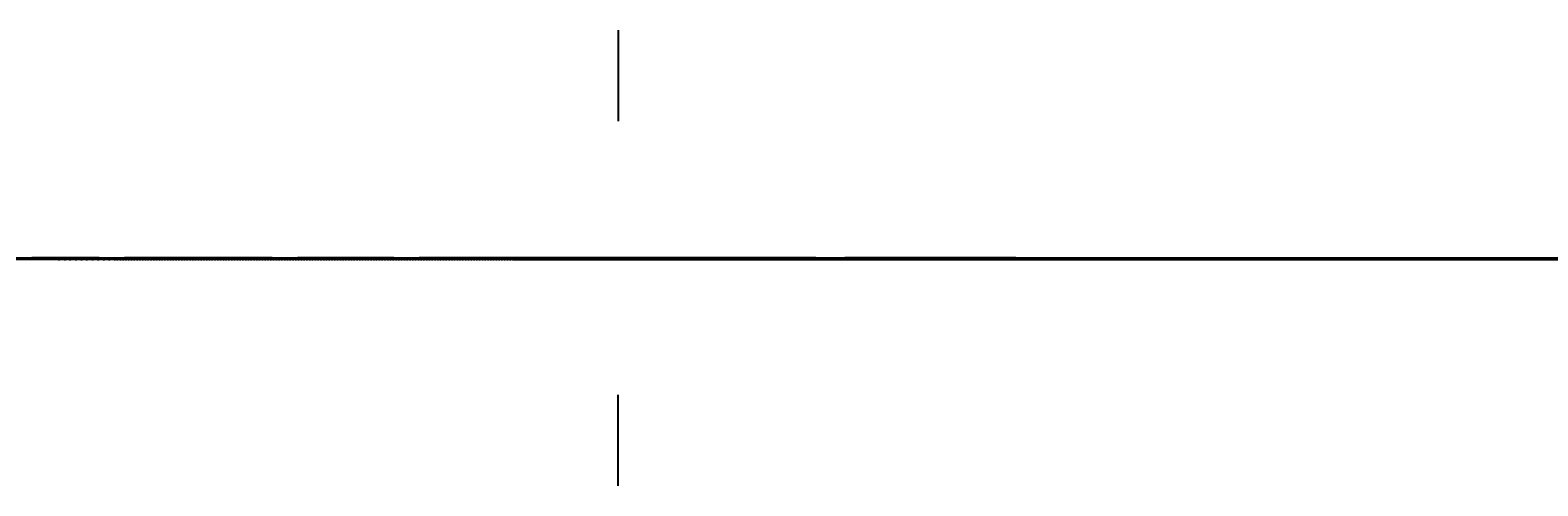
# Model space of a CAD drawing. Header units: millimetres. Extents: x -12354389001 to 271431, y -126469 to 48347.
# Tile 36 of 79: x -12339112752 to -12338559359, y -125958 to 41195. Entities that reach past the tile are written whole.
import ezdxf
from ezdxf.enums import TextEntityAlignment as Align

# ---------------------------------------------------------------- set-up
doc = ezdxf.new("R2010")
doc.units = ezdxf.units.MM
for name, pattern in [('1', [0]), ('4', [5, 3, -2]), ('BGS', [10, 0, 10])]:
    doc.linetypes.add(name, pattern=pattern)
doc.layers.get('0').update_dxf_attribs({"lineweight": 9})
doc.layers.add('00 opisy', color=7, linetype='Continuous', lineweight=25)
doc.layers.add('EBUPP', color=7, linetype='1', lineweight=30)
for name, color, linetype in [('EADOD', 7, 'Continuous'), ('EBUOA', 7, 'Continuous'), ('EBUPO', 5, '4'), ('EDZPD', 3, '1'), ('EDZTD', 3, 'Continuous'), ('SDROK', 7, 'Continuous'), ('SDRPK', 7, '1'), ('SZOPO', 7, 'BGS'), ('SZZPZ', 102, 'Continuous'), ('UCCPOR', 6, '1'), ('UEEOA', 1, 'Continuous'), ('UEEOO', 1, 'Continuous'), ('UEEPA', 1, '1'), ('UEEPON', 1, '1'), ('UEETO', 1, 'Continuous'), ('UGGPOR', 2, '1'), ('UKKOA', 7, 'Continuous'), ('UKKOO', 1, 'Continuous'), ('UKKPA', 1, '1'), ('UKKPB', 1, '1'), ('UTTOO', 2, 'Continuous'), ('UTTPO', 1, '1'), ('UTTTO', 2, 'Continuous'), ('UWWPO', 5, '4'), ('WUKOS', 7, 'Continuous'), ('WUKPS', 7, '1'), ('ZAKRES', 2, '1')]:
    doc.layers.add(name, color=color, linetype=linetype)
doc.styles.get("Standard").update_dxf_attribs({"font": 'arial.ttf'})

# ---------------------------------------------------------------- blocks, each defined once
blk = doc.blocks.new('GRO')
blk.add_circle((0, 0), 0.09)
blk = doc.blocks.new('BUJ')
blk.add_circle((0, 0), 0.35)
blk = doc.blocks.new('DLI')
blk.add_circle((0, 0), 0.09)
for centre, start, end in [((0, 0.750093), 30.14144, 149.85856), ((-0.713298, 0.231779), 102.145781, 221.858708), ((0.713298, 0.231779), 318.141292, 77.854219), ((-0.440797, -0.606751), 174.149498, 293.852913), ((0.440797, -0.606751), 246.147087, 5.850502)]:
    blk.add_arc(centre, 0.75, start, end)
blk = doc.blocks.new('TRA')
for p, q in [((-5.5, 2.7539), (-5.5, 1.7539)), ((-4.5, 2.7539), (-4.5, 1.7539)), ((4.5, 2.7539), (4.5, 1.7539)), ((5.5, 2.7539), (5.5, 1.7539)), ((-0.5, -2.2461), (-0.5, -3.2461)), ((0.5, -2.2461), (0.5, -3.2461))]:
    blk.add_line(p, q)
blk = doc.blocks.new('LZA')
for p, q in [((-5, 1.0711), (-4, 1.0711)), ((5, 1.0711), (6, 1.0711)), ((0, -3.9289), (1, -3.9289))]:
    blk.add_line(p, q)
for centre in [(-5, 2.0711), (5, 2.0711), (0, -2.9289)]:
    blk.add_circle(centre, 1)
blk = doc.blocks.new('PNN')
for p, q in [((5.2, 0), (4.0686, 1.1314)), ((1.2, 0), (9.2, 0)), ((5.2, 0), (4.0686, -1.1314))]:
    blk.add_line(p, q)
blk = doc.blocks.new('SLS')
blk.add_circle((0, 0), 0.35)
blk = doc.blocks.new('LAT')
for p, q in [((0, 1.2), (0, 2)), ((-2, 0), (-1.2, 0)), ((1.2, 0), (2, 0)), ((0, -1.2), (0, -2))]:
    blk.add_line(p, q)
blk = doc.blocks.new('STE')
for p, q in [((-1, 0.5), (-1, -0.5)), ((1, 0.5), (1, -0.5)), ((-1, 0), (1, 0))]:
    blk.add_line(p, q)
blk = doc.blocks.new('KRA')
for p, q in [((-0.75, -0.3571), (-0.75, 0.3571)), ((-0.75, 0.3571), (0.75, 0.3571)), ((-0.25, -0.3571), (-0.25, 0.3571)), ((0.25, -0.3571), (0.25, 0.3571)), ((0.75, 0.3571), (0.75, -0.3571)), ((0.75, -0.3571), (-0.75, -0.3571))]:
    blk.add_line(p, q)
blk = doc.blocks.new('WLZ')
blk.add_circle((0, 0), 0.4)
blk = doc.blocks.new('WSP')
blk.add_circle((0, 0), 0.09)
blk = doc.blocks.new('Wrocławska 82')
at = {"layer": 'EBUPO', "linetype": '1'}
for p, q in [((-295307.5, 34139.35), (-295257.02, 34120.79)), ((-295261.17, 34109.52), (-295311.65, 34128.08)), ((-295285.42, 33861.7), (-295271.82, 33857.35)), ((-295272.56, 33855.01), (-295286.28, 33859.4)), ((-295271.82, 33857.35), (-295272.56, 33855.01)), ((-295277.46, 33839.4), (-295276.04, 33838.88))]:
    blk.add_line(p, q, dxfattribs=at)
at = {"layer": 'EBUPP', "linetype": '1'}
for p, q in [((-295268.41, 34087.31), (-295289, 34030.66)), ((-295252.21, 34081.43), (-295268.41, 34087.31)), ((-295272.81, 34024.77), (-295252.21, 34081.43)), ((-295289, 34030.66), (-295272.81, 34024.77))]:
    blk.add_line(p, q, dxfattribs=at)
at = {"layer": 'EDZPD', "linetype": '1'}
for p, q in [((-295363.48, 34169.37), (-295276.38, 34146.68)), ((-295276.38, 34146.68), (-295273.67, 34157.58)), ((-295273.67, 34157.58), (-295220.26, 34142.09)), ((-295287.46, 34149.64), (-295276.38, 34146.68)), ((-295276.38, 34146.68), (-295260.21, 34142.36)), ((-295265.87, 34133.44), (-295289.12, 34140.05)), ((-295265.87, 34133.44), (-295254.31, 34130.18)), ((-295293.78, 33674.99), (-295271.31, 33664.66)), ((-295247.45, 33657.67), (-295271.31, 33664.66)), ((-295288.57, 33661.44), (-295273.24, 33656.26)), ((-295273.24, 33656.26), (-295255.28, 33651.34))]:
    blk.add_line(p, q, dxfattribs=at)
at = {"layer": 'SDRPK', "linetype": '1'}
for p, q in [((-295279.09, 34162.64), (-295269.44, 34150.11)), ((-295283.92, 34157.96), (-295277.1, 34145.14)), ((-295269.44, 34150.11), (-295256.5, 34147.16)), ((-295289.81, 34148.57), (-295257.88, 34139.95)), ((-295233.89, 34127.44), (-295278.25, 34139.6)), ((-295274.59, 34126.41), (-295273.6, 34129.11)), ((-295273.6, 34129.11), (-295272.88, 34128.85)), ((-295272.88, 34128.85), (-295273.86, 34126.14)), ((-295268.78, 34124.35), (-295267.79, 34127.05)), ((-295267.79, 34127.05), (-295267.07, 34126.79)), ((-295267.07, 34126.79), (-295268.06, 34124.08)), ((-295273.86, 34126.14), (-295274.59, 34126.41)), ((-295268.06, 34124.08), (-295268.78, 34124.35)), ((-295273.41, 34111.66), (-295272.42, 34114.36)), ((-295272.42, 34114.36), (-295271.7, 34114.1)), ((-295271.7, 34114.1), (-295272.69, 34111.39)), ((-295267.87, 34109.7), (-295266.88, 34112.4)), ((-295266.88, 34112.4), (-295266.16, 34112.14)), ((-295266.16, 34112.14), (-295267.15, 34109.43)), ((-295272.69, 34111.39), (-295273.41, 34111.66)), ((-295267.15, 34109.43), (-295267.87, 34109.7)), ((-295276.8, 34102.81), (-295274.37, 34102.43)), ((-295274.37, 34102.43), (-295263.55, 34098.57)), ((-295265.62, 34102.26), (-295266.27, 34100.87)), ((-295264.24, 34101.61), (-295265.62, 34102.26)), ((-295264.9, 34100.21), (-295264.24, 34101.61)), ((-295278.63, 34100.9), (-295274.29, 34099.25)), ((-295266.27, 34100.87), (-295264.9, 34100.21)), ((-295270.62, 34098.72), (-295269.86, 34100.82)), ((-295274.29, 34099.25), (-295274, 34100.07)), ((-295274, 34100.07), (-295270.62, 34098.72)), ((-295264.38, 34098.75), (-295265.13, 34096.52)), ((-295265.13, 34096.52), (-295255.91, 34092.68)), ((-295286.39, 34095.03), (-295271.64, 34089.44)), ((-295270.65, 34092.17), (-295271.18, 34090.7)), ((-295258.89, 34087.45), (-295270.65, 34092.17)), ((-295271.64, 34089.44), (-295292.81, 34032.06)), ((-295268.1, 34088.15), (-295271.64, 34089.44)), ((-295268.41, 34087.31), (-295268.1, 34088.15)), ((-295272.55, 33994.32), (-295263.52, 34000)), ((-295268.66, 33984.09), (-295293.76, 33993.3)), ((-295230.8, 33970.25), (-295268.66, 33984.09)), ((-295266.6, 33822.29), (-295266.22, 33823.23)), ((-295266.22, 33823.24), (-295264.28, 33822.46)), ((-295264.28, 33822.46), (-295264.66, 33821.51)), ((-295264.66, 33821.51), (-295266.6, 33822.29)), ((-295277.1, 33820.16), (-295276.53, 33821.52)), ((-295276.53, 33821.52), (-295275.19, 33820.96)), ((-295275.18, 33820.97), (-295275.75, 33819.6)), ((-295275.75, 33819.6), (-295277.1, 33820.16)), ((-295272.76, 33818.4), (-295272.18, 33819.77)), ((-295272.18, 33819.77), (-295270.81, 33819.19)), ((-295270.81, 33819.19), (-295271.41, 33817.83)), ((-295271.41, 33817.83), (-295272.76, 33818.4)), ((-295275.15, 33796.4), (-295275.98, 33794.53)), ((-295275.09, 33794.1), (-295274.22, 33795.96)), ((-295266.84, 33772.87), (-295274.15, 33750)), ((-295266.84, 33772.87), (-295258.31, 33769.71)), ((-295264.66, 33750), (-295258.31, 33769.71)), ((-295268.41, 33767.95), (-295259.78, 33765.18)), ((-295269.91, 33763.27), (-295261.31, 33760.52)), ((-295271.39, 33758.63), (-295262.81, 33755.88)), ((-295272.82, 33754.16), (-295264.25, 33751.42)), ((-295274.15, 33750), (-295276.16, 33743.72)), ((-295267.72, 33740.51), (-295264.66, 33750)), ((-295274.28, 33749.59), (-295265.68, 33746.84)), ((-295276.16, 33743.72), (-295267.72, 33740.51)), ((-295269.36, 33661.54), (-295281.52, 33664.6)), ((-295288.46, 33662.81), (-295274.63, 33658.51)), ((-295258.2, 33658.4), (-295269.36, 33661.54)), ((-295274.63, 33658.51), (-295271.28, 33659.15)), ((-295271.28, 33659.15), (-295268.25, 33658.75)), ((-295268.25, 33658.75), (-295267.69, 33658.07)), ((-295267.69, 33658.07), (-295254.3, 33652.98))]:
    blk.add_line(p, q, dxfattribs=at)
at = {"layer": 'SDRPK', "linetype": '4'}
for p, q in [((-295278.58, 34157.37), (-295275.03, 34146.38)), ((-295275.03, 34146.38), (-295249.89, 34139.56)), ((-295268.1, 34088.15), (-295251.09, 34082)), ((-295251.09, 34082), (-295272.28, 34023.67)), ((-295272.28, 34023.67), (-295289.29, 34029.88)), ((-295280.98, 33994.16), (-295252.71, 33984.11)), ((-295256.99, 33852.34), (-295271.8, 33857.35)), ((-295263.71, 33822.49), (-295275.15, 33796.4)), ((-295274.22, 33795.96), (-295262.79, 33822.08)), ((-295262.86, 33806.22), (-295270.75, 33788.37)), ((-295268.16, 33787.13), (-295262.67, 33798)), ((-295275.98, 33794.53), (-295275.09, 33794.1)), ((-295276.45, 33789.13), (-295278.51, 33790.1)), ((-295280.57, 33780.37), (-295276.45, 33789.13)), ((-295270.75, 33788.37), (-295279.39, 33767.64)), ((-295276.63, 33766.19), (-295268.16, 33787.13)), ((-295282.97, 33750), (-295276.63, 33766.19))]:
    blk.add_line(p, q, dxfattribs=at)
at = {"layer": 'SDRPK', "linetype": '1'}
for centre, radius, start, end in [((-295276.9438, 34101.1161), 1.7, 85.14841, 187.30237), ((-295276.8986, 34003.8332), 10.46, 248.21844, 294.56574)]:
    blk.add_arc(centre, radius, start, end, dxfattribs=at)
at = {"layer": 'SZOPO', "linetype": 'BGS'}
for p, q in [((-295225.27, 34121.86), (-295293.65, 34140.93)), ((-295273.79, 33976.35), (-295300.64, 33986.17)), ((-295325.14, 33838.23), (-295273.79, 33976.35)), ((-295253.47, 33976.2), (-295266.28, 33941.43)), ((-295241.67, 33900.58), (-295268.21, 33909.26)), ((-295305.05, 33680.39), (-295273.47, 33665.68)), ((-295256.7, 33649.57), (-295309.18, 33669.31)), ((-295273.47, 33665.68), (-295250.22, 33658.36)), ((-295287.74, 33661.01), (-295262.53, 33651.62))]:
    blk.add_line(p, q, dxfattribs=at)
at = {"layer": 'UCCPOR', "linetype": '1'}
for p, q in [((-295277.46, 34015.76), (-295292.43, 34021.25)), ((-295280.33, 34006.95), (-295277.46, 34015.76)), ((-295260.64, 34000), (-295280.33, 34006.95)), ((-295263.34, 34000), (-295281.45, 34006.39))]:
    blk.add_line(p, q, dxfattribs=at)
at = {"layer": 'UEEPON', "linetype": '1'}
for p, q in [((-295278.8, 34149.31), (-295271.96, 34148.17)), ((-295271.96, 34148.17), (-295272.3, 34146.47)), ((-295271.96, 34148.17), (-295264.46, 34145.85)), ((-295264.46, 34145.85), (-295254.43, 34142.75)), ((-295280.67, 34138.24), (-295266.97, 34134.54)), ((-295266.97, 34134.54), (-295253.48, 34130.83)), ((-295279.06, 34132.35), (-295276.42, 34131.59)), ((-295276.42, 34131.59), (-295273.72, 34130.81)), ((-295273.72, 34130.81), (-295261.15, 34127.17)), ((-295308.61, 34111.2), (-295274.96, 34098.69)), ((-295278.94, 34102.93), (-295271.56, 34100.21)), ((-295264.88, 34097.76), (-295271.12, 34099.98)), ((-295271.22, 34099.83), (-295260.57, 34091.96)), ((-295274.96, 34098.69), (-295272.32, 34097.71)), ((-295272.32, 34097.71), (-295264.32, 34094.73)), ((-295266.59, 34092.94), (-295264.88, 34097.76)), ((-295289.44, 34095.19), (-295268.46, 34087.63)), ((-295267.27, 34086.9), (-295264.32, 34094.73)), ((-295268.46, 34087.63), (-295266.59, 34092.94)), ((-295271.85, 34078.06), (-295268.46, 34087.63)), ((-295268.41, 34087.31), (-295267.28, 34086.9)), ((-295277.87, 34061.42), (-295272.09, 34077.5)), ((-295262.47, 33980.69), (-295281.74, 33987.88)), ((-295279.07, 33984.19), (-295257.06, 33976.15))]:
    blk.add_line(p, q, dxfattribs=at)
at = {"layer": 'UEETO'}
for p, q in [((-295267.27, 34086.9), (-295266.709, 34087.5266)), ((-295266.709, 34087.5266), (-295258.4033, 34087.5266))]:
    blk.add_line(p, q, dxfattribs=at)
at = {"layer": 'UGGPOR', "linetype": '1'}
for p, q in [((-295289.12, 34149.26), (-295269.24, 34144.02)), ((-295269.24, 34144.02), (-295249.8, 34138.76)), ((-295278.91, 34139.76), (-295260.93, 34134.92))]:
    blk.add_line(p, q, dxfattribs=at)
at = {"layer": 'UKKOA'}
for p in [(-295271.34, 34150.62), (-295278.8716, 34148.74)]:
    blk.add_line(p, (-295272.6831, 34148.74), dxfattribs=at)
at = {"layer": 'UKKPB', "linetype": '1'}
for p, q in [((-295279.72, 34156.57), (-295277.39, 34154.9)), ((-295277.39, 34154.9), (-295275.48, 34153.53)), ((-295275.48, 34153.53), (-295274.39, 34152.75)), ((-295274.39, 34152.75), (-295271.62, 34150.75)), ((-295271.04, 34150.63), (-295269.79, 34150.72)), ((-295271.05, 34150.53), (-295266.81, 34149.34)), ((-295266.81, 34149.34), (-295261.46, 34147.8)), ((-295279.98, 34100.46), (-295260.36, 34100.44))]:
    blk.add_line(p, q, dxfattribs=at)
at = {"layer": 'UTTPO', "linetype": '1'}
for p, q in [((-295282.24, 34003.47), (-295266.08, 33998.75)), ((-295266.08, 33998.75), (-295262.49, 33995.61))]:
    blk.add_line(p, q, dxfattribs=at)
at = {"layer": 'UWWPO', "linetype": '1'}
for p, q in [((-295261.59, 34094.94), (-295295.34, 34106.51)), ((-295277.93, 33965.41), (-295268.9, 33962.11)), ((-295268.9, 33962.11), (-295269.84, 33959.65)), ((-295269.84, 33959.65), (-295190.45, 33928.95))]:
    blk.add_line(p, q, dxfattribs=at)
at = {"layer": 'WUKPS', "linetype": '1'}
for p, q in [((-295283.57, 34135.18), (-295272.72, 34132.01)), ((-295274.91, 34131.38), (-295285.91, 34134.79)), ((-295276.54, 34133.13), (-295276.87, 34131.98)), ((-295274.62, 34132.57), (-295274.79, 34131.98)), ((-295272.7, 34132.01), (-295273.06, 34130.8)), ((-295272.72, 34132.01), (-295254.32, 34126.5)), ((-295270.78, 34131.43), (-295270.97, 34130.82)), ((-295254.65, 34125.1), (-295274.91, 34131.38)), ((-295268.87, 34130.86), (-295269.24, 34129.62)), ((-295266.95, 34130.29), (-295267.14, 34129.66)), ((-295265.04, 34129.71), (-295265.42, 34128.43)), ((-295261.07, 34039.94), (-295266.65, 34027.35)), ((-295264.72, 34031.7), (-295263.47, 34031.15)), ((-295265.53, 34029.87), (-295262.99, 34028.75)), ((-295266.34, 34028.04), (-295265.05, 34027.47)), ((-295266.65, 34027.35), (-295272.58, 34014.01)), ((-295269.75, 34012.61), (-295263.92, 34026.51)), ((-295267.15, 34026.22), (-295264.53, 34025.05)), ((-295267.97, 34024.39), (-295266.64, 34023.8)), ((-295267.46, 34022.92), (-295267.44, 34022.9)), ((-295268.78, 34022.56), (-295266.08, 34021.36)), ((-295269.59, 34020.74), (-295268.22, 34020.13)), ((-295270.4, 34018.91), (-295267.63, 34017.67)), ((-295271.22, 34017.08), (-295269.81, 34016.45)), ((-295272.03, 34015.25), (-295269.17, 34013.98)), ((-295272.58, 34014.01), (-295270.03, 34000)), ((-295272.47, 34013.38), (-295270.82, 34013.68)), ((-295269.68, 34000), (-295269.75, 34012.61)), ((-295272.11, 34011.41), (-295269.75, 34011.84)), ((-295271.75, 34009.44), (-295270.74, 34009.63)), ((-295271.39, 34007.48), (-295269.72, 34007.78)), ((-295271.03, 34005.51), (-295270.37, 34005.63)), ((-295270.67, 34003.54), (-295269.7, 34003.72)), ((-295270.32, 34001.57), (-295270, 34001.63)), ((-295270.03, 34000), (-295269.67, 33998.03)), ((-295269.67, 33998.03), (-295269.68, 34000)), ((-295269.96, 33999.61), (-295269.68, 33999.66)), ((-295266.51, 33941.52), (-295284.17, 33947.48)), ((-295266.66, 33929.68), (-295261.72, 33943.7)), ((-295266.04, 33941.35), (-295263.74, 33940.44)), ((-295270.44, 33931.01), (-295268.57, 33936.3)), ((-295272.92, 33929.71), (-295280.86, 33932.39)), ((-295272.27, 33931.66), (-295283.6, 33898.09)), ((-295225.73, 33915.24), (-295272.27, 33931.66)), ((-295274.2, 33925.92), (-295290.19, 33931.32)), ((-295275.58, 33915.39), (-295271.08, 33929.26)), ((-295271.08, 33929.26), (-295240.91, 33918.44)), ((-295270.65, 33929.11), (-295275.24, 33916.32)), ((-295266.89, 33927.76), (-295269.16, 33921.42)), ((-295263.12, 33926.41), (-295267.64, 33913.83)), ((-295275.48, 33922.13), (-295283.53, 33924.85)), ((-295276.76, 33918.34), (-295292.98, 33923.81)), ((-295275.29, 33916.33), (-295250.69, 33908.3)), ((-295279.42, 33903.58), (-295275.65, 33915.18)), ((-295265.78, 33913.23), (-295267.1, 33909.17)), ((-295277.12, 33910.67), (-295272.92, 33909.3)), ((-295268.14, 33909.5), (-295241.6, 33900.82)), ((-295277.51, 33885.34), (-295268.29, 33909.03)), ((-295278.35, 33906.86), (-295270.17, 33904.2)), ((-295279.59, 33903.06), (-295275.62, 33901.74)), ((-295280.86, 33899.26), (-295273.1, 33896.68)), ((-295283.38, 33891.67), (-295276, 33889.22)), ((-295271.81, 33837.18), (-295292.92, 33844.15)), ((-295272.59, 33834.49), (-295293.97, 33841.35)), ((-295294.69, 33839.28), (-295273.98, 33831.96)), ((-295277.35, 33836.01), (-295276.48, 33838.73)), ((-295273.54, 33834.79), (-295272.68, 33837.47)), ((-295260.43, 33831.72), (-295271.81, 33837.18)), ((-295275.44, 33835.4), (-295275.01, 33836.75)), ((-295295.72, 33836.29), (-295274.6, 33830.26)), ((-295269.3, 33833.33), (-295268.5, 33835.6)), ((-295271.19, 33834), (-295270.75, 33835.23)), ((-295262.93, 33831.09), (-295272.59, 33834.49)), ((-295265.53, 33832.01), (-295264.88, 33833.86)), ((-295267.41, 33832.67), (-295267.05, 33833.7)), ((-295276.78, 33832.94), (-295277.11, 33832.01)), ((-295274.89, 33832.28), (-295275.52, 33830.52)), ((-295273.93, 33831.93), (-295274.76, 33830.3)), ((-295260.1, 33824.91), (-295273.98, 33831.96)), ((-295272.15, 33831.03), (-295272.53, 33830.28)), ((-295261.3, 33824.54), (-295274.6, 33830.26)), ((-295270.36, 33830.12), (-295271.07, 33828.74)), ((-295268.58, 33829.21), (-295268.9, 33828.58)), ((-295293.06, 33828.84), (-295267.86, 33819.75)), ((-295266.8, 33828.31), (-295267.38, 33827.15)), ((-295292.41, 33827.81), (-295269.09, 33819.35)), ((-295265.01, 33827.4), (-295265.28, 33826.88)), ((-295269.4, 33816.11), (-295294.38, 33826.59)), ((-295269.78, 33817.39), (-295293.11, 33826.58)), ((-295265.21, 33814.62), (-295260.1, 33824.91)), ((-295265.21, 33814.62), (-295261.3, 33824.54)), ((-295276.9, 33822.18), (-295276.63, 33822.91)), ((-295275.96, 33821.84), (-295275.83, 33822.21)), ((-295275.02, 33821.5), (-295274.75, 33822.24)), ((-295273.14, 33820.82), (-295272.87, 33821.56)), ((-295274.08, 33821.16), (-295273.95, 33821.53)), ((-295271.26, 33820.14), (-295270.99, 33820.88)), ((-295272.2, 33820.48), (-295272.07, 33820.85)), ((-295276.86, 33820.18), (-295277.18, 33819.37)), ((-295270.32, 33819.8), (-295270.18, 33820.17)), ((-295269.38, 33819.46), (-295269.11, 33820.2)), ((-295275.93, 33819.81), (-295276.1, 33819.4)), ((-295267.86, 33819.75), (-295269.4, 33816.11)), ((-295275, 33819.45), (-295275.34, 33818.6)), ((-295269.09, 33819.35), (-295269.78, 33817.39)), ((-295274.07, 33819.08), (-295274.24, 33818.65)), ((-295273.14, 33818.71), (-295273.49, 33817.82)), ((-295269.32, 33818.7), (-295268.88, 33818.54)), ((-295272.21, 33818.35), (-295272.39, 33817.89)), ((-295271.28, 33817.98), (-295271.65, 33817.05)), ((-295269.65, 33817.75), (-295268.83, 33817.46)), ((-295270.35, 33817.61), (-295270.54, 33817.14)), ((-295264.77, 33815.52), (-295264.84, 33815.55)), ((-295277.18, 33796.58), (-295278.16, 33794.12)), ((-295275.15, 33796.4), (-295277.18, 33796.58)), ((-295275.16, 33796.39), (-295275.19, 33796.4)), ((-295272.68, 33795.01), (-295274.2, 33795.98)), ((-295275.56, 33795.47), (-295276.44, 33795.86)), ((-295274.25, 33795.89), (-295273.9, 33795.72)), ((-295275.97, 33794.56), (-295277.68, 33795.32)), ((-295274.68, 33794.99), (-295272.92, 33794.16)), ((-295273.41, 33792.39), (-295272.68, 33795.01)), ((-295275.98, 33794.53), (-295278.16, 33794.12)), ((-295275.11, 33794.11), (-295275.9, 33792.47)), ((-295275.09, 33794.1), (-295273.41, 33792.39)), ((-295276.29, 33790.56), (-295273.41, 33792.39)), ((-295277.85, 33791.57), (-295276.29, 33790.56)), ((-295263.1, 33785.51), (-295265.71, 33780.57)), ((-295263.22, 33782.25), (-295264.56, 33782.74)), ((-295265.71, 33780.57), (-295258.37, 33778.81))]:
    blk.add_line(p, q, dxfattribs=at)
at = {"layer": 'ZAKRES', "linetype": '1'}
for p, q in [((-295300.47, 34143.21), (-295254.32, 34130.17)), ((-295271.53, 33664.76), (-295314.47, 33684.2)), ((-295247.75, 33657.78), (-295271.53, 33664.76))]:
    blk.add_line(p, q, dxfattribs=at)
at = {"layer": 'EADOD'}
for p in [(-295273.67, 34157.58), (-295276.38, 34146.68)]:
    blk.add_blockref('GRO', p, dxfattribs=at)
at = {"layer": 'EBUOA'}
for p in [(-295274.02, 34126.66), (-295268.28, 34124.58), (-295272.13, 34113.93), (-295266.64, 34111.96), (-295272.12, 33857.18), (-295272.72, 33855.32), (-295277.46, 33839.65), (-295275.77, 33839.05)]:
    blk.add_blockref('BUJ', p, dxfattribs=at)
at = {"layer": 'SZZPZ'}
for name, p in [('TRA', (-295281.29, 34154.85)), ('TRA', (-295278.36, 34152.9)), ('TRA', (-295278.5, 34149.88)), ('DLI', (-295276, 34146.42)), ('DLI', (-295273.41, 34145.55)), ('DLI', (-295271.03, 34144.89)), ('DLI', (-295269.1, 34144.54)), ('DLI', (-295275.32, 34134.41)), ('DLI', (-295272.55, 34133.54)), ('DLI', (-295267.33, 34132.8)), ('TRA', (-295273.26, 34100.73)), ('DLI', (-295265.25, 34101.31)), ('TRA', (-295269.16, 34089.95)), ('TRA', (-295262.02, 34087.21)), ('TRA', (-295259.06, 34050.1)), ('TRA', (-295265.58, 34034.21)), ('TRA', (-295276.89, 34016.76)), ('LZA', (-295271.37, 34009.43)), ('TRA', (-295265.13, 34006.41)), ('DLI', (-295271.57, 33999.24)), ('DLI', (-295277.55, 33980.98)), ('TRA', (-295267.18, 33964.94)), ('TRA', (-295282.77, 33961.4)), ('DLI', (-295264.7, 33956.84)), ('DLI', (-295262.9, 33952.61)), ('TRA', (-295271.71, 33950.35)), ('DLI', (-295264.86, 33950.46)), ('DLI', (-295266.34, 33947.73)), ('DLI', (-295268.39, 33943.75)), ('DLI', (-295269.29, 33941.52)), ('TRA', (-295267.04, 33893.87)), ('TRA', (-295269.24, 33879.43)), ('TRA', (-295276.09, 33867.09)), ('TRA', (-295260, 33862.35)), ('TRA', (-295266.74, 33839.42)), ('DLI', (-295263.83, 33825.06)), ('TRA', (-295271.85, 33823.35)), ('TRA', (-295277.95, 33811.11)), ('TRA', (-295266.56, 33803.69)), ('TRA', (-295275.79, 33781.32)), ('TRA', (-295277.42, 33723.33)), ('TRA', (-295262.44, 33716.87)), ('TRA', (-295275.11, 33703.67)), ('TRA', (-295279.44, 33681.02)), ('TRA', (-295260.33, 33676.96)), ('DLI', (-295271.97, 33663.48))]:
    blk.add_blockref(name, p, dxfattribs=at)
at = {"layer": 'UEEOO', "rotation": 165.080007}
blk.add_blockref('PNN', (-295263.07, 34142.75), dxfattribs=at)
at = {"layer": 'UEEPA'}
for name, p, rotation in [('LAT', (-295272.31, 34146.23), 89.99999900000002), ('LAT', (-295271.28, 34100.04), 90.989994), ('STE', (-295267.27, 34086.9), 340.019999), ('LAT', (-295271.91, 34077.77), 91.750003)]:
    blk.add_blockref(name, p, dxfattribs=dict(at, rotation=rotation))
for p in [(-295272.45, 34146.27), (-295271.38, 34100.04), (-295271.91, 34077.77), (-295276.65, 33819.86), (-295272.31, 33818.08)]:
    blk.add_blockref('SLS', p, dxfattribs=at)
at = {"layer": 'UKKPA', "rotation": 305.199999}
blk.add_blockref('KRA', (-295269.57, 34150.85), dxfattribs=at)
at = {"layer": 'UKKPA'}
blk.add_blockref('WLZ', (-295271.34, 34150.61), dxfattribs=at)
at = {"layer": 'WUKOS'}
for p in [(-295269.59, 34150.85), (-295273.95, 34144.14), (-295274.27, 34141.33), (-295274.78, 34138.95), (-295275.03, 34138.42), (-295275.83, 34136.46), (-295274.39, 34102.24), (-295270.63, 34098.72), (-295270.59, 34092.29), (-295271.87, 34089.35), (-295268.37, 34087.42), (-295266.55, 34027.82), (-295272.71, 34024.56), (-295272.76, 34014.18), (-295269.52, 34012.59), (-295269.62, 33997.92), (-295272.43, 33994.51), (-295272.3, 33994.23), (-295273.29, 33976.57), (-295266.28, 33941.59), (-295267.87, 33909.59), (-295268.07, 33908.7), (-295277.26, 33885.31), (-295272.11, 33857.16), (-295271.6, 33837.34), (-295273.17, 33833.03), (-295274.66, 33829.95), (-295264.17, 33825.23), (-295266.24, 33823.23), (-295267.63, 33819.85), (-295269.4, 33815.89), (-295265.27, 33814.47), (-295277.32, 33796.7), (-295272.68, 33795.13), (-295275.04, 33794.16), (-295276.41, 33789.09), (-295265.88, 33780.35), (-295266.81, 33773.09), (-295276.38, 33766.21), (-295276.4, 33743.48), (-295267.57, 33740.34), (-295269.51, 33698.53), (-295271.02, 33678.2), (-295272.25, 33675.4), (-295272.92, 33672.93), (-295273.92, 33669.82), (-295273.83, 33665.4), (-295273.53, 33662.73), (-295274.62, 33658.7), (-295276.08, 33657.12)]:
    blk.add_blockref('WSP', p, dxfattribs=at)
at = {"layer": 'EBUOA', "oblique": 15}
blk.add_text('wiata', height=2.5, rotation=339.82, dxfattribs=at).set_placement((-295284.7, 34124.26))
blk.add_text('i', height=2.5, dxfattribs=at).set_placement((-295270.63, 34055.14))
at = {"layer": 'EDZTD', "oblique": 15}
blk.add_text('475/119', height=2.5, dxfattribs=at).set_placement((-295276.16, 33721.59), align=Align.TOP_LEFT)
at = {"layer": 'SDROK', "oblique": 15}
for s, rotation, p in [('bet.', 66.37, (-295270.36, 33804.89)), ('dr.grunt', 67.97999, (-295274.97, 33773.26))]:
    blk.add_text(s, height=1.5, rotation=rotation, dxfattribs=at).set_placement(p)
at = {"layer": 'UEEOA', "oblique": 15}
blk.add_text('e', height=1.8, dxfattribs=at).set_placement((-295266.23, 34087.48), align=Align.TOP_LEFT)
at = {"layer": 'UEEOO', "oblique": 15}
for rotation, p in [(343.86, (-295276.52, 34131.52)), (339.61, (-295274.94, 34098.55)), (70.53, (-295267.83, 34092.53)), (339.93, (-295281.7, 33985.04))]:
    blk.add_text('eNA', height=1.8, rotation=rotation, dxfattribs=at).set_placement(p, align=Align.TOP_LEFT)
at = {"layer": 'UEETO', "oblique": 15}
for s, rotation, p in [('1-2.1/1', 345.06858, (-295280.23, 34139.19)), ('1-2.2/1', 344.64986, (-295274.2, 34130.8)), ('1-1.3/5', 341.35419, (-295281.47, 34104.92)), ('1-1.2/14', 340.41301, (-295272.42, 34097.16)), ('1-1.3/6', 71.33768, (-295268.99, 34089.32)), ('1-1.3/41', 339.5553, (-295281.08, 33988.55)), ('1-1.3/31', 338.58571, (-295277.35, 33984.57))]:
    blk.add_text(s, height=1.5, rotation=rotation, dxfattribs=at).set_placement(p, align=Align.TOP_LEFT)
blk.add_text('921c-4-5', height=1.5, dxfattribs=at).set_placement((-295266.57, 34088.03))
at = {"layer": 'UKKOA', "oblique": 15}
for s, p in [('k', (-295271.77, 34152.02)), ('216.94', (-295275.55, 34149.79))]:
    blk.add_text(s, height=1.8, dxfattribs=at).set_placement(p, align=Align.TOP_LEFT)
blk.add_text('219.36', height=1.8, dxfattribs=at).set_placement((-295272.04, 34151.14), align=Align.TOP_RIGHT)
at = {"layer": 'UKKOO', "oblique": 15}
blk.add_text('k300', height=1.8, rotation=324.35, dxfattribs=at).set_placement((-295277.12, 34156.08), align=Align.TOP_LEFT)
at = {"layer": 'UTTOO', "oblique": 15}
blk.add_text('tA', height=1.8, rotation=345.48, dxfattribs=at).set_placement((-295276.49, 34002.03))
at = {"layer": 'UTTTO', "oblique": 15}
blk.add_text('1-1.1/33', height=1.5, rotation=344.41908, dxfattribs=at).set_placement((-295280.39, 34004.12), align=Align.TOP_LEFT)
at = {"layer": 'WUKOS', "oblique": 15}
for s, p in [('219.69', (-295278.56, 34162.72)), ('219.18', (-295268.82, 34151.02)), ('217.90', (-295274.21, 34102.53)), ('218.06', (-295278.19, 34100.98)), ('218.00', (-295270.78, 34097.59)), ('218.09', (-295265.6, 34094.11)), ('217.90', (-295270.9, 34092.57)), ('217.89', (-295267.96, 34087.71)), ('217.98', (-295272.79, 34023.39)), ('217.08', (-295269.44, 33998.19)), ('216.63', (-295265.96, 33993.36)), ('215.94', (-295266.75, 33979.51)), ('216.36', (-295273.08, 33976.78)), ('217.00', (-295283.01, 33975.71)), ('217.05', (-295283.56, 33948.04)), ('217.00', (-295265.53, 33941.54)), ('210.92', (-295277.03, 33885.43)), ('211.06', (-295271.66, 33857.84)), ('212.18', (-295284.21, 33824.92)), ('212.06', (-295270.39, 33823.23)), ('212.20', (-295284.42, 33820.39)), ('212.04', (-295267.48, 33820)), ('211.86', (-295269.61, 33814.9)), ('211.53', (-295266.2, 33798.28)), ('211.95', (-295280.86, 33796.75)), ('211.79', (-295272.35, 33795.27)), ('213.18', (-295274.82, 33794.22)), ('211.73', (-295281.76, 33791.47)), ('211.80', (-295276.18, 33789.18)), ('211.12', (-295266.34, 33785.89)), ('212.62', (-295267.13, 33782.03)), ('211.40', (-295269.81, 33779.19)), ('211.77', (-295280.8, 33779.04)), ('211.59', (-295266.63, 33773.38)), ('211.52', (-295280.15, 33742.21)), ('211.50', (-295267.78, 33739.23)), ('211.35', (-295268.89, 33698.95))]:
    blk.add_text(s, height=1.8, dxfattribs=at).set_placement(p)
for s, rotation, p in [('219.34', 345.23, (-295274.07, 34143.22)), ('219.36', 344.16, (-295274.24, 34140.91)), ('219.26', 346.35, (-295274.63, 34138.87)), ('219.40', 346.87, (-295275.16, 34137.57)), ('219.49', 343.16, (-295275.64, 34136.36)), ('217.89', 340.3, (-295276.09, 34089.73)), ('217.81', 67.06999, (-295266.62, 34028.16)), ('217.98', 65.53, (-295272.75, 34014.54)), ('217.19', 68.69, (-295268.66, 34012.26)), ('216.79', 30.56001, (-295272.43, 33994.69)), ('216.72', 33.85, (-295271.86, 33993.41)), ('216.86', 338.26, (-295283.95, 33995.59)), ('212.33', 344.44, (-295267.69, 33909.57)), ('211.99', 345.03, (-295268.4, 33907.76)), ('211.09', 342.61, (-295275.25, 33838.56)), ('212.73', 343.42, (-295277.45, 33834.3)), ('211.59', 334.84, (-295265.38, 33834.44)), ('212.86', 335.91, (-295267.01, 33831.42)), ('211.89', 346.15, (-295278.88, 33830.02)), ('212.32', 338.91, (-295268.48, 33826.2)), ('211.35', 66.05, (-295279.52, 33767.86)), ('211.36', 66.45, (-295275.5, 33765.7)), ('211.46', 348.74, (-295270.73, 33678.12)), ('213.04', 346.3, (-295272.53, 33674.44)), ('213.16', 350, (-295272.67, 33672.94)), ('211.92', 347.33, (-295274.1, 33669.05)), ('211.46', 337.35, (-295277.7, 33665.98)), ('211.02', 347.14, (-295277.44, 33662.34)), ('211.00', 342.79, (-295278.47, 33659.99)), ('210.98', 340.31, (-295279.93, 33658.63))]:
    blk.add_text(s, height=1.8, rotation=rotation, dxfattribs=at).set_placement(p)

msp = doc.modelspace()

# ---------------------------------------------------------------- block references
at = {"layer": '00 opisy', "color": 7, "ltscale": 0.5, "xscale": 41788.44072896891, "zscale": 41788.44072896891}
msp.add_blockref('Wrocławska 82', (72579.819, -76527.721), dxfattribs=at)

doc.saveas('drawing.dxf')
